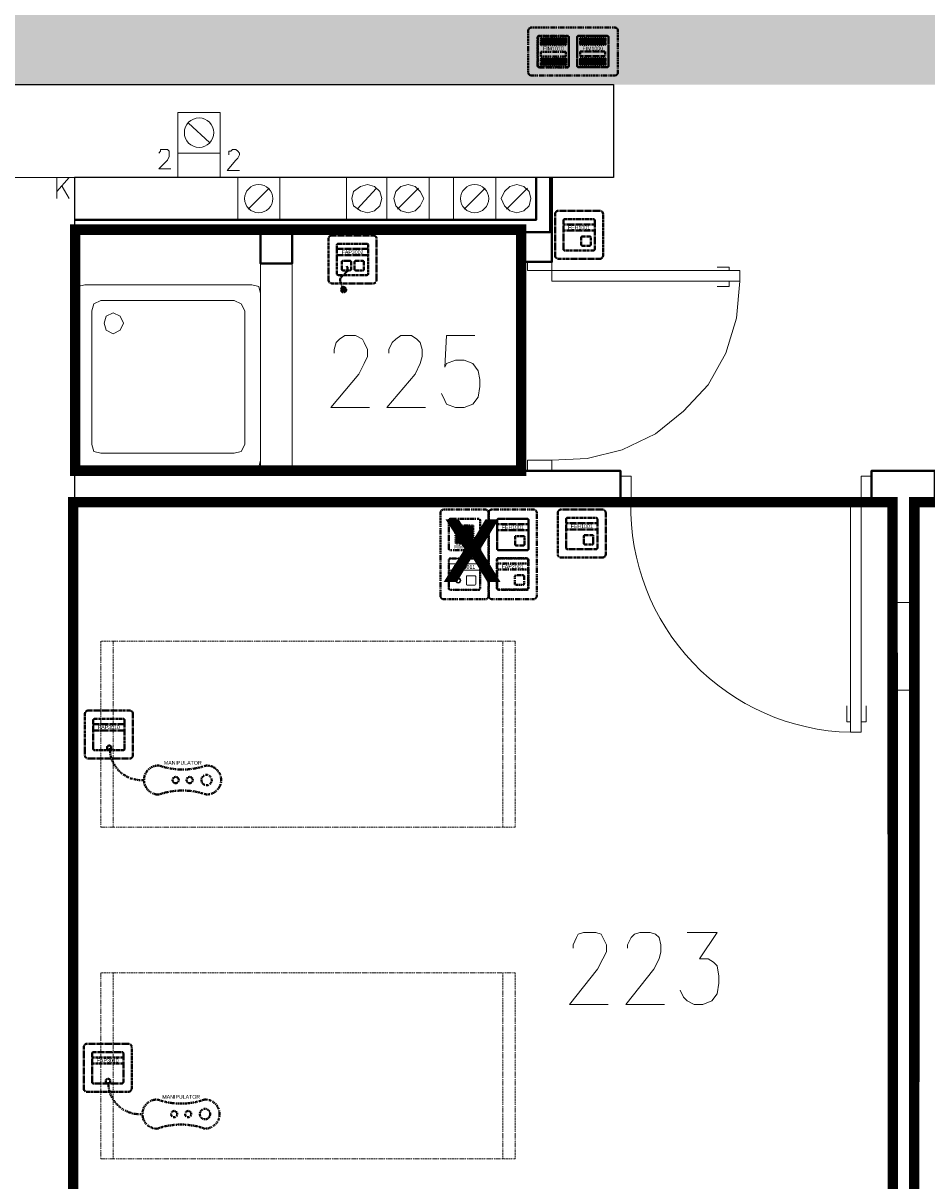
# Model space of a CAD drawing. Header units: millimetres. Extents: x 1 to 17496, y 1 to 30809.
# Tile 204 of 256: x 12065 to 12498, y 20926 to 21481. Entities that reach past the tile are written whole.
import ezdxf
from ezdxf.enums import TextEntityAlignment as Align

# ---------------------------------------------------------------- set-up
doc = ezdxf.new("R2010")
doc.units = ezdxf.units.MM
doc.linetypes.add('BORDER', pattern=[1.75, 0.5, -0.25, 0.5, -0.25, 0, -0.25])
doc.linetypes.add('CENTER', pattern=[2, 1.25, -0.25, 0.25, -0.25])
for name, color, linetype, lineweight in [('0_Przyz_do demontażu', 1, 'CENTER', 40), ('0_Przyz_FAP2001', 1, 'BORDER', 40), ('0_Przyz_FAP3002', 1, 'CENTER', 40), ('0_Przyz_FAP3010', 1, 'CENTER', 40), ('0_Przyz_FEH-1001', 1, 'CENTER', 40), ('0_Przyz_FIM1100', 1, 'BORDER', 40), ('0_Przyz_FIM1200', 1, 'CENTER', 40), ('0_Przyz_Manipulator', 1, 'BORDER', 40), ('0_Przyz_Ramka x4', 1, 'BORDER', 40), ('0_Przyz_Sala chorych', 5, 'BORDER', 40), ('0_Przyz_WC pacjenta', 30, 'CENTER', 40), ('0_Przyz_łóżko', 150, 'BORDER', 40), ('2DE_OBJ_ABB-SIGNAL', 7, 'Continuous', 18), ('N_SSP_ewakuacja', 4, 'CENTER', 40)]:
    doc.layers.add(name, color=color, linetype=linetype, lineweight=lineweight)
for name, color, linetype in [('2DE_TXTMARK', 41, 'Continuous'), ('2DE_TXTNUM', 11, 'Continuous'), ('PDF _Geometria', 7, 'Continuous')]:
    doc.layers.add(name, color=color, linetype=linetype)
doc.styles.add('arial', font='arialbd.ttf')
doc.styles.add('CP_ATTR', font='ARIAL.TTF')
doc.styles.add('CP_ELATT', font='ARIAL.TTF')

# ---------------------------------------------------------------- blocks, each defined once
blk = doc.blocks.new('2de_abb_sig_045_1psoxj')
blk.add_lwpolyline([(0, 20), (0, 0, 0.414214), (1.5, -1.5), (21.5, -1.5, 0.414214), (23, 0), (23, 20, 0.414214), (21.5, 21.5), (1.5, 21.5, 0.414214)], format="xyb", close=True)
at = {"flags": 128}
for points in [[(4, 3.1), (4, 16.9)], [(4.6, 17.5), (18.4, 17.5)], [(19, 16.9), (19, 3.1)], [(18.4, 2.5), (4.6, 2.5)]]:
    blk.add_lwpolyline(points, dxfattribs=at)
for centre, start, end in [((4.6, 16.9), 90, 180), ((18.4, 16.9), 0, 90), ((4.6, 3.1), 180, 270), ((18.4, 3.1), 270, 0)]:
    blk.add_arc(centre, 0.6, start, end)
at = {"linetype": 'Continuous', "style": 'CP_ATTR', "flags": 9}
for tag in ['NAME', 'ARTICLE', 'MARK2', 'OTHER1', 'PRODUCT-TYPE', 'ORDER-NO', 'PRODUCER', 'VOLTAGE', 'CURRENT', 'POWER', 'CHARACTER', 'IP', 'OTHER', 'LINK', 'WEIGHT', 'NUMBER', 'GROUP', 'FUNCTION', 'EL-STATUS']:
    blk.add_attdef(tag, text='', height=0.00005, dxfattribs=at).set_placement((0, 0), align=Align.MIDDLE_LEFT)
at = {"layer": '2DE_TXTMARK', "linetype": 'ByBlock', "style": 'CP_ATTR', "width": 0.8, "flags": 8}
blk.add_attdef('MARK1', text='', height=1.8, dxfattribs=at).set_placement((11.5, 27), align=Align.CENTER)
at = {"layer": '2DE_TXTNUM', "style": 'CP_ELATT', "width": 0.8}
blk.add_attdef('TAG', text='', height=2.5, dxfattribs=at).set_placement((11.5, 23), align=Align.CENTER)
blk = doc.blocks.new('2de_abb_sig_012_53oms7o')
at = {"layer": '0_Przyz_FAP3010', "color": 1}
for p, q in [((15, 5), (0, 5)), ((15, 2), (0, 2)), ((6.68, -7.5), (6.68, -5.79)), ((8.63, -7.5), (8.63, -5.79))]:
    blk.add_line(p, q, dxfattribs=at)
at = {"layer": '0_Przyz_FAP3010', "color": 1, "flags": 128}
for points in [[(0, -6.9), (0, 6.9)], [(0.6, 7.5), (14.4, 7.5)], [(15, 6.9), (15, -6.9)], [(14.4, -7.5), (0.6, -7.5)]]:
    blk.add_lwpolyline(points, dxfattribs=at)
at = {"layer": '0_Przyz_FAP3010', "color": 1}
for centre, radius, start, end in [((0.6, 6.9), 0.6, 90, 180), ((14.4, 6.9), 0.6, 0, 90), ((7.65, -6.54), 1.23, 37.6692, 142.3308), ((0.6, -6.9), 0.6, 180, 270), ((14.4, -6.9), 0.6, 270, 0)]:
    blk.add_arc(centre, radius, start, end, dxfattribs=at)
at = {"layer": '0_Przyz_FAP3010', "color": 1, "style": 'CP_ELATT', "width": 0.8}
blk.add_attdef('TAG', text='', height=2.5, dxfattribs=at).set_placement((7.5, 9), align=Align.CENTER)
at = {"layer": '0_Przyz_FAP3010', "color": 1, "linetype": 'ByBlock', "style": 'CP_ATTR', "width": 0.8, "flags": 8}
blk.add_attdef('MARK1', text='', height=1.8, dxfattribs=at).set_placement((7.5, 3.5), align=Align.MIDDLE_CENTER)
at = {"layer": '0_Przyz_FAP3010', "color": 1, "linetype": 'Continuous', "style": 'CP_ATTR', "flags": 9}
for tag in ['NAME', 'ARTICLE', 'MARK2', 'OTHER1', 'PRODUCT-TYPE', 'ORDER-NO', 'PRODUCER', 'VOLTAGE', 'CURRENT', 'POWER', 'CHARACTER', 'IP', 'OTHER', 'LINK', 'WEIGHT', 'NUMBER', 'GROUP', 'FUNCTION', 'EL-STATUS']:
    blk.add_attdef(tag, text='', height=0.00005, dxfattribs=at).set_placement((0, -6.9), align=Align.MIDDLE_LEFT)
blk = doc.blocks.new('2de_abb_sig_001_fzxmh7f')
for p, q in [((15, 5), (0, 5)), ((15, 2), (0, 2)), ((8.57, -1.2), (8.57, -4.8)), ((12.63, -0.75), (9.01, -0.75)), ((9.02, -5.25), (12.62, -5.25)), ((13.07, -4.8), (13.07, -1.2)), ((13.07, -4.35), (13.07, -4.35))]:
    blk.add_line(p, q)
at = {"flags": 128}
for points in [[(0, -6.9), (0, 6.9)], [(0.6, 7.5), (14.4, 7.5)], [(15, 6.9), (15, -6.9)], [(14.4, -7.5), (0.6, -7.5)]]:
    blk.add_lwpolyline(points, dxfattribs=at)
for centre, radius, start, end in [((0.6, 6.9), 0.6, 90, 180), ((14.4, 6.9), 0.6, 0, 90), ((9.02, -1.2), 0.45, 88.7598, 180), ((9.02, -4.8), 0.45, 180, 270), ((12.62, -1.2), 0.45, 0, 91.2402), ((12.62, -4.8), 0.45, 270, 0), ((0.6, -6.9), 0.6, 180, 270), ((14.4, -6.9), 0.6, 270, 0)]:
    blk.add_arc(centre, radius, start, end)
at = {"linetype": 'Continuous', "style": 'CP_ATTR', "flags": 9}
for tag in ['NAME', 'ARTICLE', 'MARK2', 'OTHER1', 'PRODUCT-TYPE', 'ORDER-NO', 'PRODUCER', 'VOLTAGE', 'CURRENT', 'POWER', 'CHARACTER', 'IP', 'OTHER', 'LINK', 'WEIGHT', 'NUMBER', 'GROUP', 'FUNCTION', 'EL-STATUS']:
    blk.add_attdef(tag, text='', height=0.00005, dxfattribs=at).set_placement((0, -6.9), align=Align.MIDDLE_LEFT)
at = {"layer": '2DE_TXTMARK', "linetype": 'ByBlock', "style": 'CP_ATTR', "width": 0.8, "flags": 8}
blk.add_attdef('MARK1', text='', height=1.8, dxfattribs=at).set_placement((7.5, 3.5), align=Align.MIDDLE_CENTER)
at = {"layer": '2DE_TXTNUM', "style": 'CP_ELATT', "width": 0.8}
blk.add_attdef('TAG', text='', height=2.5, dxfattribs=at).set_placement((7.5, 9), align=Align.CENTER)
blk = doc.blocks.new('2de_abb_sig_011_53jswgj')
blk.add_hatch(color=256).paths.add_polyline_path([(4.43, -14.56, 0.52796), (2.73, -13.39, 1.894083)])
for p, q in [((15, 5), (0, 5)), ((15, 2), (0, 2)), ((2.32, -1.2), (2.32, -4.8)), ((6.38, -0.75), (2.76, -0.75)), ((2.77, -5.25), (6.37, -5.25)), ((6.82, -4.8), (6.82, -1.2)), ((6.82, -4.35), (6.82, -4.35)), ((8.47, -1.2), (8.47, -4.8)), ((12.53, -0.75), (8.91, -0.75)), ((8.92, -5.25), (12.52, -5.25)), ((12.97, -4.8), (12.97, -1.2)), ((12.97, -4.35), (12.97, -4.35)), ((1.71, -10.8), (3.18, -14.56)), ((4.46, -6.18), (2.81, -7.85))]:
    blk.add_line(p, q)
at = {"flags": 128}
for points in [[(0, -6.9), (0, 6.9)], [(0.6, 7.5), (14.4, 7.5)], [(15, 6.9), (15, -6.9)], [(14.4, -7.5), (0.6, -7.5)]]:
    blk.add_lwpolyline(points, dxfattribs=at)
blk.add_circle((3.18, -14.56), 1.25)
for centre, radius, start, end in [((0.6, 6.9), 0.6, 90, 180), ((14.4, 6.9), 0.6, 0, 90), ((2.77, -1.2), 0.45, 88.7598, 180), ((2.77, -4.8), 0.45, 180, 270), ((2.77, -4.52), 2.36, 315.5514, 40.269), ((6.37, -1.2), 0.45, 0, 91.2402), ((6.37, -4.8), 0.45, 270, 0), ((8.92, -1.2), 0.45, 88.7598, 180), ((8.92, -4.8), 0.45, 180, 270), ((12.52, -1.2), 0.45, 0, 91.2402), ((12.52, -4.8), 0.45, 270, 0), ((0.6, -6.9), 0.6, 180, 270), ((3.91, -9.94), 2.36, 117.738, 201.3291), ((14.4, -6.9), 0.6, 270, 0)]:
    blk.add_arc(centre, radius, start, end)
at = {"linetype": 'Continuous', "style": 'CP_ATTR', "flags": 9}
for tag in ['NAME', 'ARTICLE', 'MARK2', 'OTHER1', 'PRODUCT-TYPE', 'ORDER-NO', 'PRODUCER', 'VOLTAGE', 'CURRENT', 'POWER', 'CHARACTER', 'IP', 'OTHER', 'LINK', 'WEIGHT', 'NUMBER', 'GROUP', 'FUNCTION', 'EL-STATUS']:
    blk.add_attdef(tag, text='', height=0.00005, dxfattribs=at).set_placement((0, -6.9), align=Align.MIDDLE_LEFT)
at = {"layer": '2DE_TXTMARK', "linetype": 'ByBlock', "style": 'CP_ATTR', "width": 0.8, "flags": 8}
blk.add_attdef('MARK1', text='', height=1.8, dxfattribs=at).set_placement((7.5, 3.5), align=Align.MIDDLE_CENTER)
at = {"layer": '2DE_TXTNUM', "style": 'CP_ELATT', "width": 0.8}
blk.add_attdef('TAG', text='', height=2.5, dxfattribs=at).set_placement((7.5, 9), align=Align.CENTER)
blk = doc.blocks.new('2de_abb_sig_046_18mvjo')
blk.add_lwpolyline([(0, 40), (0, 0, 0.414214), (1.5, -1.5), (21.5, -1.5, 0.414214), (23, 0), (23, 40, 0.414214), (21.5, 41.5), (1.5, 41.5, 0.414214)], format="xyb", close=True)
at = {"flags": 128}
for points in [[(4, 22.6), (4, 36.4)], [(4.6, 37), (18.4, 37)], [(19, 36.4), (19, 22.6)], [(4, 3.6), (4, 17.4)], [(18.4, 22), (4.6, 22)], [(4.6, 18), (18.4, 18)], [(19, 17.4), (19, 3.6)], [(18.4, 3), (4.6, 3)]]:
    blk.add_lwpolyline(points, dxfattribs=at)
for centre, start, end in [((4.6, 36.4), 90, 180), ((18.4, 36.4), 0, 90), ((4.6, 22.6), 180, 270), ((18.4, 22.6), 270, 0), ((4.6, 17.4), 90, 180), ((18.4, 17.4), 0, 90), ((4.6, 3.6), 180, 270), ((18.4, 3.6), 270, 0)]:
    blk.add_arc(centre, 0.6, start, end)
at = {"linetype": 'Continuous', "style": 'CP_ATTR', "flags": 9}
for tag in ['NAME', 'ARTICLE', 'MARK2', 'OTHER1', 'PRODUCT-TYPE', 'ORDER-NO', 'PRODUCER', 'VOLTAGE', 'CURRENT', 'POWER', 'CHARACTER', 'IP', 'OTHER', 'LINK', 'WEIGHT', 'NUMBER', 'GROUP', 'FUNCTION', 'EL-STATUS']:
    blk.add_attdef(tag, text='', height=0.00005, dxfattribs=at).set_placement((0, 0), align=Align.MIDDLE_LEFT)
at = {"layer": '2DE_TXTMARK', "linetype": 'ByBlock', "style": 'CP_ATTR', "width": 0.8, "flags": 8}
blk.add_attdef('MARK1', text='', height=1.8, dxfattribs=at).set_placement((11.5, 47), align=Align.CENTER)
at = {"layer": '2DE_TXTNUM', "style": 'CP_ELATT', "width": 0.8}
blk.add_attdef('TAG', text='', height=2.5, dxfattribs=at).set_placement((11.5, 43), align=Align.CENTER)
blk = doc.blocks.new('2de_abb_sig_007_fzx2ohn')
blk.add_hatch(color=10).paths.add_polyline_path([(1.5, -2.25), (13.5, -2.25), (13.5, 0), (1.5, 0)])
at = {"color": 10}
for p, q in [((1.5, 0), (13.5, 0)), ((1.5, 0), (1.5, -2.25)), ((13.5, 0), (13.5, -2.25)), ((1.5, -2.25), (13.5, -2.25))]:
    blk.add_line(p, q, dxfattribs=at)
at = {"flags": 128}
for points in [[(0, -6.9), (0, 6.9)], [(0.6, 7.5), (14.4, 7.5)], [(15, 6.9), (15, -6.9)], [(14.4, -7.5), (0.6, -7.5)]]:
    blk.add_lwpolyline(points, dxfattribs=at)
for points in [[(1.5, 3.38), (1.5, 6.38)], [(1.95, 6.38), (1.95, 3.38)], [(2.4, 3.38), (2.4, 6.38)], [(2.85, 6.38), (2.85, 3.38)], [(3.3, 3.38), (3.3, 6.38)], [(3.75, 6.38), (3.75, 3.38)], [(4.2, 3.38), (4.2, 6.38)], [(4.65, 6.38), (4.65, 3.38)], [(5.1, 3.38), (5.1, 6.38)], [(5.55, 6.38), (5.55, 3.38)], [(6, 3.38), (6, 6.38)], [(6.45, 6.38), (6.45, 3.38)], [(6.9, 3.38), (6.9, 6.38)], [(7.35, 6.38), (7.35, 3.38)], [(7.8, 3.38), (7.8, 6.38)], [(8.25, 6.38), (8.25, 3.38)], [(8.7, 3.38), (8.7, 6.38)], [(9.15, 6.38), (9.15, 3.38)], [(9.6, 3.38), (9.6, 6.38)], [(10.05, 6.38), (10.05, 3.38)], [(10.5, 3.38), (10.5, 6.38)], [(10.95, 6.38), (10.95, 3.38)], [(11.4, 3.38), (11.4, 6.38)], [(11.85, 6.38), (11.85, 3.38)], [(12.3, 3.38), (12.3, 6.38)], [(12.75, 6.38), (12.75, 3.38)], [(13.2, 3.38), (13.2, 6.38)], [(13.65, 6.38), (13.65, 3.38)], [(1.5, -6.38), (1.5, -3.38)], [(1.95, -3.38), (1.95, -6.38)], [(2.4, -6.38), (2.4, -3.38)], [(2.85, -3.38), (2.85, -6.38)], [(3.3, -6.38), (3.3, -3.38)], [(3.75, -3.38), (3.75, -6.38)], [(4.2, -6.38), (4.2, -3.38)], [(4.65, -3.38), (4.65, -6.38)], [(5.1, -6.38), (5.1, -3.38)], [(5.55, -3.38), (5.55, -6.38)], [(6, -6.38), (6, -3.38)], [(6.45, -3.38), (6.45, -6.38)], [(6.9, -6.38), (6.9, -3.38)], [(7.35, -3.38), (7.35, -6.38)], [(7.8, -6.38), (7.8, -3.38)], [(8.25, -3.38), (8.25, -6.38)], [(8.7, -6.38), (8.7, -3.38)], [(9.15, -3.38), (9.15, -6.38)], [(9.6, -6.38), (9.6, -3.38)], [(10.05, -3.38), (10.05, -6.38)], [(10.5, -6.38), (10.5, -3.38)], [(10.95, -3.38), (10.95, -6.38)], [(11.4, -6.38), (11.4, -3.38)], [(11.85, -3.38), (11.85, -6.38)], [(12.3, -6.38), (12.3, -3.38)], [(12.75, -3.38), (12.75, -6.38)], [(13.2, -6.38), (13.2, -3.38)], [(13.65, -3.38), (13.65, -6.38)]]:
    blk.add_lwpolyline(points)
for centre, radius, start, end in [((0.6, 6.9), 0.6, 90, 180), ((1.73, 6.38), 0.225, 0, 180), ((2.63, 6.38), 0.225, 0, 180), ((3.53, 6.38), 0.225, 0, 180), ((4.43, 6.38), 0.225, 0, 180), ((5.33, 6.38), 0.225, 0, 180), ((6.23, 6.38), 0.225, 0, 180), ((7.13, 6.38), 0.225, 0, 180), ((8.03, 6.38), 0.225, 0, 180), ((8.93, 6.38), 0.225, 0, 180), ((9.83, 6.38), 0.225, 0, 180), ((10.73, 6.38), 0.225, 0, 180), ((11.63, 6.38), 0.225, 0, 180), ((12.53, 6.38), 0.225, 0, 180), ((13.43, 6.38), 0.225, 0, 180), ((14.4, 6.9), 0.6, 0, 90), ((1.73, 3.38), 0.225, 180, 0), ((2.63, 3.38), 0.225, 180, 0), ((3.53, 3.38), 0.225, 180, 0), ((4.43, 3.38), 0.225, 180, 0), ((5.33, 3.38), 0.225, 180, 0), ((6.23, 3.38), 0.225, 180, 0), ((7.13, 3.38), 0.225, 180, 0), ((8.03, 3.38), 0.225, 180, 0), ((8.93, 3.38), 0.225, 180, 0), ((9.83, 3.38), 0.225, 180, 0), ((10.73, 3.38), 0.225, 180, 0), ((11.63, 3.38), 0.225, 180, 0), ((12.53, 3.38), 0.225, 180, 0), ((13.43, 3.38), 0.225, 180, 0), ((1.73, -3.38), 0.225, 0, 180), ((2.63, -3.38), 0.225, 0, 180), ((3.53, -3.38), 0.225, 0, 180), ((4.43, -3.38), 0.225, 0, 180), ((5.33, -3.38), 0.225, 0, 180), ((6.23, -3.38), 0.225, 0, 180), ((7.13, -3.38), 0.225, 0, 180), ((8.03, -3.38), 0.225, 0, 180), ((8.93, -3.38), 0.225, 0, 180), ((9.83, -3.38), 0.225, 0, 180), ((10.73, -3.38), 0.225, 0, 180), ((11.63, -3.38), 0.225, 0, 180), ((12.53, -3.38), 0.225, 0, 180), ((13.43, -3.38), 0.225, 0, 180), ((0.6, -6.9), 0.6, 180, 270), ((1.73, -6.38), 0.225, 180, 0), ((2.63, -6.38), 0.225, 180, 0), ((3.53, -6.38), 0.225, 180, 0), ((4.43, -6.38), 0.225, 180, 0), ((5.33, -6.38), 0.225, 180, 0), ((6.23, -6.38), 0.225, 180, 0), ((7.13, -6.38), 0.225, 180, 0), ((8.03, -6.38), 0.225, 180, 0), ((8.93, -6.38), 0.225, 180, 0), ((9.83, -6.38), 0.225, 180, 0), ((10.73, -6.38), 0.225, 180, 0), ((11.63, -6.38), 0.225, 180, 0), ((12.53, -6.38), 0.225, 180, 0), ((13.43, -6.38), 0.225, 180, 0), ((14.4, -6.9), 0.6, 270, 0)]:
    blk.add_arc(centre, radius, start, end)
at = {"linetype": 'Continuous', "style": 'CP_ATTR', "flags": 9}
for tag in ['EL-STATUS', 'FUNCTION', 'GROUP', 'NUMBER', 'WEIGHT', 'LINK', 'OTHER', 'IP', 'CHARACTER', 'POWER', 'CURRENT', 'VOLTAGE', 'PRODUCER', 'ORDER-NO', 'PRODUCT-TYPE', 'OTHER1', 'MARK2', 'ARTICLE', 'NAME']:
    blk.add_attdef(tag, text='', height=0.00005, dxfattribs=at).set_placement((0, -6.9), align=Align.MIDDLE_LEFT)
at = {"layer": '2DE_TXTMARK', "linetype": 'ByBlock', "style": 'CP_ATTR', "width": 0.8, "flags": 8}
blk.add_attdef('MARK1', text='', height=1.8, dxfattribs=at).set_placement((7.5, 1.5), align=Align.MIDDLE_CENTER)
at = {"layer": '2DE_TXTNUM', "style": 'CP_ELATT', "width": 0.8}
blk.add_attdef('TAG', text='', height=2.5, dxfattribs=at).set_placement((7.5, 9), align=Align.CENTER)
blk = doc.blocks.new('2de_abb_sig_n52_f0txfx9')
for centre, radius in [((-46.34, -15.39), 2.5), ((-38.25, -15.39), 1.5), ((-31.53, -15.39), 1.5)]:
    blk.add_circle(centre, radius)
for centre, radius, start, end in [((-15.05, -0.39), 15.06, 265.1118, 1.486), ((-46.34, -15.39), 7, 90, 270), ((-34.83, 24.3), 34.66, 250.6222, 289.3778), ((-23.33, -15.39), 7, 270, 90), ((-34.83, -55.09), 34.66, 70.6222, 109.3778)]:
    blk.add_arc(centre, radius, start, end)
at = {"linetype": 'Continuous', "style": 'CP_ATTR', "flags": 9}
for tag in ['ARTICLE', 'NAME', 'EL-STATUS', 'FUNCTION', 'GROUP', 'NUMBER', 'WEIGHT', 'LINK', 'OTHER', 'IP', 'CHARACTER', 'POWER', 'CURRENT', 'VOLTAGE', 'PRODUCER', 'ORDER-NO', 'PRODUCT-TYPE', 'OTHER1', 'MARK2']:
    blk.add_attdef(tag, text='', height=0.00005, dxfattribs=at).set_placement((-46.34, -22.39), align=Align.MIDDLE_LEFT)
at = {"layer": '2DE_TXTMARK', "linetype": 'ByBlock', "style": 'CP_ATTR', "width": 0.8, "flags": 8}
blk.add_attdef('MARK1', text='', height=1.8, dxfattribs=at).set_placement((-34.94, -7.09), align=Align.MIDDLE_CENTER)
at = {"layer": '2DE_TXTNUM', "style": 'CP_ELATT', "width": 0.8}
blk.add_attdef('TAG', text='', height=2.5, dxfattribs=at).set_placement((-34.94, -4.09), align=Align.CENTER)
blk = doc.blocks.new('2de_abb_sig_006_fzxhx6d')
at = {"flags": 128}
for points in [[(0, -6.9), (0, 6.9)], [(0.6, 7.5), (14.4, 7.5)], [(15, 6.9), (15, -6.9)], [(14.4, -7.5), (0.6, -7.5)]]:
    blk.add_lwpolyline(points, dxfattribs=at)
for points in [[(3.45, 4.27), (11.55, 4.27)], [(11.55, 3.82), (3.45, 3.82)], [(3.45, 3.37), (11.55, 3.37)], [(11.55, 2.92), (3.45, 2.92)], [(3.45, 2.47), (11.55, 2.47)], [(11.55, 2.02), (3.45, 2.02)], [(3.45, 1.57), (11.55, 1.57)], [(11.55, 1.12), (3.45, 1.12)], [(3.45, 0.67), (11.55, 0.67)], [(11.55, 0.22), (3.45, 0.22)], [(3.45, -0.22), (11.55, -0.22)], [(11.55, -0.67), (3.45, -0.67)], [(3.45, -1.12), (11.55, -1.12)], [(11.55, -1.57), (3.45, -1.57)], [(3.45, -2.02), (11.55, -2.02)], [(11.55, -2.47), (3.45, -2.47)], [(3.45, -2.92), (11.55, -2.92)], [(11.55, -3.37), (3.45, -3.37)], [(3.45, -3.82), (11.55, -3.82)], [(11.55, -4.27), (3.45, -4.27)]]:
    blk.add_lwpolyline(points)
for centre, radius, start, end in [((0.6, 6.9), 0.6, 90, 180), ((14.4, 6.9), 0.6, 0, 90), ((3.45, 4.05), 0.225, 90, 270), ((3.45, 3.15), 0.225, 90, 270), ((3.45, 2.25), 0.225, 90, 270), ((3.45, 1.35), 0.225, 90, 270), ((3.45, 0.45), 0.225, 90, 270), ((11.55, 4.05), 0.225, 270, 90), ((11.55, 3.15), 0.225, 270, 90), ((11.55, 2.25), 0.225, 270, 90), ((11.55, 1.35), 0.225, 270, 90), ((11.55, 0.45), 0.225, 270, 90), ((3.45, -0.45), 0.225, 90, 270), ((3.45, -1.35), 0.225, 90, 270), ((3.45, -2.25), 0.225, 90, 270), ((3.45, -3.15), 0.225, 90, 270), ((3.45, -4.05), 0.225, 90, 270), ((11.55, -0.45), 0.225, 270, 90), ((11.55, -1.35), 0.225, 270, 90), ((11.55, -2.25), 0.225, 270, 90), ((11.55, -3.15), 0.225, 270, 90), ((11.55, -4.05), 0.225, 270, 90), ((0.6, -6.9), 0.6, 180, 270), ((14.4, -6.9), 0.6, 270, 0)]:
    blk.add_arc(centre, radius, start, end)
at = {"linetype": 'Continuous', "style": 'CP_ATTR', "flags": 9}
for tag in ['NAME', 'ARTICLE', 'MARK2', 'OTHER1', 'PRODUCT-TYPE', 'ORDER-NO', 'PRODUCER', 'VOLTAGE', 'CURRENT', 'POWER', 'CHARACTER', 'IP', 'OTHER', 'LINK', 'WEIGHT', 'NUMBER', 'GROUP', 'FUNCTION', 'EL-STATUS']:
    blk.add_attdef(tag, text='', height=0.00005, dxfattribs=at).set_placement((0, -6.9), align=Align.MIDDLE_LEFT)
at = {"layer": '2DE_TXTMARK', "linetype": 'ByBlock', "style": 'CP_ATTR', "width": 0.8, "flags": 8}
blk.add_attdef('MARK1', text='', height=1.8, dxfattribs=at).set_placement((7.5, -5.89), align=Align.MIDDLE_CENTER)
at = {"layer": '2DE_TXTNUM', "style": 'CP_ELATT', "width": 0.8}
blk.add_attdef('TAG', text='', height=2.5, dxfattribs=at).set_placement((7.5, 9), align=Align.CENTER)
blk = doc.blocks.new('2de_abb_sig_013_53790e7')
for p, q in [((15, 5), (0, 5)), ((15, 2), (0, 2)), ((8.47, -1.2), (8.47, -4.8)), ((12.53, -0.75), (8.91, -0.75)), ((8.92, -5.25), (12.52, -5.25)), ((12.97, -4.8), (12.97, -1.2)), ((12.97, -4.35), (12.97, -4.35))]:
    blk.add_line(p, q)
at = {"flags": 128}
for points in [[(0, -6.9), (0, 6.9)], [(0.6, 7.5), (14.4, 7.5)], [(15, 6.9), (15, -6.9)], [(14.4, -7.5), (0.6, -7.5)]]:
    blk.add_lwpolyline(points, dxfattribs=at)
at = {"ltscale": 0.2}
for centre, radius in [((4.57, -2.98), 1.25), ((4.57, -3), 0.95)]:
    blk.add_circle(centre, radius, dxfattribs=at)
for centre, radius, start, end in [((0.6, 6.9), 0.6, 90, 180), ((14.4, 6.9), 0.6, 0, 90), ((8.92, -1.2), 0.45, 88.7598, 180), ((8.92, -4.8), 0.45, 180, 270), ((12.52, -1.2), 0.45, 0, 91.2402), ((12.52, -4.8), 0.45, 270, 0), ((0.6, -6.9), 0.6, 180, 270), ((14.4, -6.9), 0.6, 270, 0)]:
    blk.add_arc(centre, radius, start, end)
at = {"linetype": 'Continuous', "style": 'CP_ATTR', "flags": 9}
for tag in ['NAME', 'ARTICLE', 'MARK2', 'OTHER1', 'PRODUCT-TYPE', 'ORDER-NO', 'PRODUCER', 'VOLTAGE', 'CURRENT', 'POWER', 'CHARACTER', 'IP', 'OTHER', 'LINK', 'WEIGHT', 'NUMBER', 'GROUP', 'FUNCTION', 'EL-STATUS']:
    blk.add_attdef(tag, text='', height=0.00005, dxfattribs=at).set_placement((0, -6.9), align=Align.MIDDLE_LEFT)
at = {"layer": '2DE_TXTMARK', "linetype": 'ByBlock', "style": 'CP_ATTR', "width": 0.8, "flags": 8}
blk.add_attdef('MARK1', text='', height=1.8, dxfattribs=at).set_placement((7.5, 3.5), align=Align.MIDDLE_CENTER)
at = {"layer": '2DE_TXTNUM', "style": 'CP_ELATT', "width": 0.8}
blk.add_attdef('TAG', text='', height=2.5, dxfattribs=at).set_placement((7.5, 9), align=Align.CENTER)
blk = doc.blocks.new('2de_abb_sig_010_fzx1zps')
for p, q in [((15, 5), (0, 5)), ((15, 2), (0, 2)), ((8.57, -1.2), (8.57, -4.8)), ((12.63, -0.75), (9.01, -0.75)), ((9.02, -5.25), (12.62, -5.25)), ((13.07, -4.8), (13.07, -1.2)), ((13.07, -4.35), (13.07, -4.35))]:
    blk.add_line(p, q)
at = {"flags": 128}
for points in [[(0, -6.9), (0, 6.9)], [(0.6, 7.5), (14.4, 7.5)], [(15, 6.9), (15, -6.9)], [(14.4, -7.5), (0.6, -7.5)]]:
    blk.add_lwpolyline(points, dxfattribs=at)
for centre, radius, start, end in [((0.6, 6.9), 0.6, 90, 180), ((14.4, 6.9), 0.6, 0, 90), ((9.02, -1.2), 0.45, 88.7598, 180), ((9.02, -4.8), 0.45, 180, 270), ((12.62, -1.2), 0.45, 0, 91.2402), ((12.62, -4.8), 0.45, 270, 0), ((0.6, -6.9), 0.6, 180, 270), ((14.4, -6.9), 0.6, 270, 0)]:
    blk.add_arc(centre, radius, start, end)
at = {"linetype": 'Continuous', "style": 'CP_ATTR', "flags": 9}
for tag in ['NAME', 'ARTICLE', 'MARK2', 'OTHER1', 'PRODUCT-TYPE', 'ORDER-NO', 'PRODUCER', 'VOLTAGE', 'CURRENT', 'POWER', 'CHARACTER', 'IP', 'OTHER', 'LINK', 'WEIGHT', 'NUMBER', 'GROUP', 'FUNCTION', 'EL-STATUS']:
    blk.add_attdef(tag, text='', height=0.00005, dxfattribs=at).set_placement((0, -6.9), align=Align.MIDDLE_LEFT)
at = {"layer": '2DE_TXTMARK', "linetype": 'ByBlock', "style": 'CP_ATTR', "width": 0.8, "flags": 8}
blk.add_attdef('MARK1', text='', height=1.8, dxfattribs=at).set_placement((7.5, 3.5), align=Align.MIDDLE_CENTER)
at = {"layer": '2DE_TXTNUM', "style": 'CP_ELATT', "width": 0.8}
blk.add_attdef('TAG', text='', height=2.5, dxfattribs=at).set_placement((7.5, 9), align=Align.CENTER)
blk = doc.blocks.new('2de_abb_sig_005_fzxsvu1')
blk.add_hatch(color=50).paths.add_polyline_path([(1.5, -2.25), (13.5, -2.25), (13.5, 0), (1.5, 0)])
at = {"color": 50}
for p, q in [((1.5, 0), (13.5, 0)), ((1.5, 0), (1.5, -2.25)), ((13.5, 0), (13.5, -2.25)), ((1.5, -2.25), (13.5, -2.25))]:
    blk.add_line(p, q, dxfattribs=at)
at = {"flags": 128}
for points in [[(0, -6.9), (0, 6.9)], [(0.6, 7.5), (14.4, 7.5)], [(15, 6.9), (15, -6.9)], [(14.4, -7.5), (0.6, -7.5)]]:
    blk.add_lwpolyline(points, dxfattribs=at)
for points in [[(1.5, 3.38), (1.5, 6.38)], [(1.95, 6.38), (1.95, 3.38)], [(2.4, 3.38), (2.4, 6.38)], [(2.85, 6.38), (2.85, 3.38)], [(3.3, 3.38), (3.3, 6.38)], [(3.75, 6.38), (3.75, 3.38)], [(4.2, 3.38), (4.2, 6.38)], [(4.65, 6.38), (4.65, 3.38)], [(5.1, 3.38), (5.1, 6.38)], [(5.55, 6.38), (5.55, 3.38)], [(6, 3.38), (6, 6.38)], [(6.45, 6.38), (6.45, 3.38)], [(6.9, 3.38), (6.9, 6.38)], [(7.35, 6.38), (7.35, 3.38)], [(7.8, 3.38), (7.8, 6.38)], [(8.25, 6.38), (8.25, 3.38)], [(8.7, 3.38), (8.7, 6.38)], [(9.15, 6.38), (9.15, 3.38)], [(9.6, 3.38), (9.6, 6.38)], [(10.05, 6.38), (10.05, 3.38)], [(10.5, 3.38), (10.5, 6.38)], [(10.95, 6.38), (10.95, 3.38)], [(11.4, 3.38), (11.4, 6.38)], [(11.85, 6.38), (11.85, 3.38)], [(12.3, 3.38), (12.3, 6.38)], [(12.75, 6.38), (12.75, 3.38)], [(13.2, 3.38), (13.2, 6.38)], [(13.65, 6.38), (13.65, 3.38)], [(1.5, -6.38), (1.5, -3.38)], [(1.95, -3.38), (1.95, -6.38)], [(2.4, -6.38), (2.4, -3.38)], [(2.85, -3.38), (2.85, -6.38)], [(3.3, -6.38), (3.3, -3.38)], [(3.75, -3.38), (3.75, -6.38)], [(4.2, -6.38), (4.2, -3.38)], [(4.65, -3.38), (4.65, -6.38)], [(5.1, -6.38), (5.1, -3.38)], [(5.55, -3.38), (5.55, -6.38)], [(6, -6.38), (6, -3.38)], [(6.45, -3.38), (6.45, -6.38)], [(6.9, -6.38), (6.9, -3.38)], [(7.35, -3.38), (7.35, -6.38)], [(7.8, -6.38), (7.8, -3.38)], [(8.25, -3.38), (8.25, -6.38)], [(8.7, -6.38), (8.7, -3.38)], [(9.15, -3.38), (9.15, -6.38)], [(9.6, -6.38), (9.6, -3.38)], [(10.05, -3.38), (10.05, -6.38)], [(10.5, -6.38), (10.5, -3.38)], [(10.95, -3.38), (10.95, -6.38)], [(11.4, -6.38), (11.4, -3.38)], [(11.85, -3.38), (11.85, -6.38)], [(12.3, -6.38), (12.3, -3.38)], [(12.75, -3.38), (12.75, -6.38)], [(13.2, -6.38), (13.2, -3.38)], [(13.65, -3.38), (13.65, -6.38)]]:
    blk.add_lwpolyline(points)
for centre, radius, start, end in [((0.6, 6.9), 0.6, 90, 180), ((1.73, 6.38), 0.225, 0, 180), ((2.63, 6.38), 0.225, 0, 180), ((3.53, 6.38), 0.225, 0, 180), ((4.43, 6.38), 0.225, 0, 180), ((5.33, 6.38), 0.225, 0, 180), ((6.23, 6.38), 0.225, 0, 180), ((7.13, 6.38), 0.225, 0, 180), ((8.03, 6.38), 0.225, 0, 180), ((8.93, 6.38), 0.225, 0, 180), ((9.83, 6.38), 0.225, 0, 180), ((10.73, 6.38), 0.225, 0, 180), ((11.63, 6.38), 0.225, 0, 180), ((12.53, 6.38), 0.225, 0, 180), ((13.43, 6.38), 0.225, 0, 180), ((14.4, 6.9), 0.6, 0, 90), ((1.73, 3.38), 0.225, 180, 0), ((2.63, 3.38), 0.225, 180, 0), ((3.53, 3.38), 0.225, 180, 0), ((4.43, 3.38), 0.225, 180, 0), ((5.33, 3.38), 0.225, 180, 0), ((6.23, 3.38), 0.225, 180, 0), ((7.13, 3.38), 0.225, 180, 0), ((8.03, 3.38), 0.225, 180, 0), ((8.93, 3.38), 0.225, 180, 0), ((9.83, 3.38), 0.225, 180, 0), ((10.73, 3.38), 0.225, 180, 0), ((11.63, 3.38), 0.225, 180, 0), ((12.53, 3.38), 0.225, 180, 0), ((13.43, 3.38), 0.225, 180, 0), ((1.73, -3.38), 0.225, 0, 180), ((2.63, -3.38), 0.225, 0, 180), ((3.53, -3.38), 0.225, 0, 180), ((4.43, -3.38), 0.225, 0, 180), ((5.33, -3.38), 0.225, 0, 180), ((6.23, -3.38), 0.225, 0, 180), ((7.13, -3.38), 0.225, 0, 180), ((8.03, -3.38), 0.225, 0, 180), ((8.93, -3.38), 0.225, 0, 180), ((9.83, -3.38), 0.225, 0, 180), ((10.73, -3.38), 0.225, 0, 180), ((11.63, -3.38), 0.225, 0, 180), ((12.53, -3.38), 0.225, 0, 180), ((13.43, -3.38), 0.225, 0, 180), ((0.6, -6.9), 0.6, 180, 270), ((1.73, -6.38), 0.225, 180, 0), ((2.63, -6.38), 0.225, 180, 0), ((3.53, -6.38), 0.225, 180, 0), ((4.43, -6.38), 0.225, 180, 0), ((5.33, -6.38), 0.225, 180, 0), ((6.23, -6.38), 0.225, 180, 0), ((7.13, -6.38), 0.225, 180, 0), ((8.03, -6.38), 0.225, 180, 0), ((8.93, -6.38), 0.225, 180, 0), ((9.83, -6.38), 0.225, 180, 0), ((10.73, -6.38), 0.225, 180, 0), ((11.63, -6.38), 0.225, 180, 0), ((12.53, -6.38), 0.225, 180, 0), ((13.43, -6.38), 0.225, 180, 0), ((14.4, -6.9), 0.6, 270, 0)]:
    blk.add_arc(centre, radius, start, end)
at = {"linetype": 'Continuous', "style": 'CP_ATTR', "flags": 9}
for tag in ['EL-STATUS', 'FUNCTION', 'GROUP', 'NUMBER', 'WEIGHT', 'LINK', 'OTHER', 'IP', 'CHARACTER', 'POWER', 'CURRENT', 'VOLTAGE', 'PRODUCER', 'ORDER-NO', 'PRODUCT-TYPE', 'OTHER1', 'MARK2', 'ARTICLE', 'NAME']:
    blk.add_attdef(tag, text='', height=0.00005, dxfattribs=at).set_placement((0, -6.9), align=Align.MIDDLE_LEFT)
at = {"layer": '2DE_TXTMARK', "linetype": 'ByBlock', "style": 'CP_ATTR', "width": 0.8, "flags": 8}
blk.add_attdef('MARK1', text='', height=1.8, dxfattribs=at).set_placement((7.5, 1.5), align=Align.MIDDLE_CENTER)
at = {"layer": '2DE_TXTNUM', "style": 'CP_ELATT', "width": 0.8}
blk.add_attdef('TAG', text='', height=2.5, dxfattribs=at).set_placement((7.5, 9), align=Align.CENTER)

msp = doc.modelspace()

# ---------------------------------------------------------------- hatches: boundary and pattern name
at = {"layer": 'N_SSP_ewakuacja', "lineweight": 60, "transparency": 33554457}
h = msp.add_hatch(color=51, dxfattribs=at)
h.dxf.hatch_style = 1
h.paths.add_polyline_path([(5438.97, 22700.75), (5436.7, 22686.69), (5436.7, 21954.96), (5458.04, 21954.96), (5458.04, 21107.81), (5178.5, 21107.81), (5178.5, 20881.62), (5426.03, 20881.62), (5426.03, 20657.57), (5735.44, 20657.57), (5735.44, 21323.34), (6228.37, 21323.34), (6228.37, 21457.77), (9119.77, 21457.77), (9119.77, 20742.92), (9173.12, 20742.92), (9173.12, 20424.97), (9597.76, 20424.97), (9597.76, 20717.32), (9405.71, 20717.32), (9405.71, 21451.78), (13300.03, 21451.78), (13300.03, 21329.74), (13530.49, 21329.74), (13530.49, 21677.56), (13135.73, 21677.56), (13135.73, 21743.71), (12587.32, 21743.71), (12587.32, 21925.09), (12316.32, 21925.09), (12316.32, 21740.51), (8046.3, 21740.51), (8046.3, 22023.25), (7896.92, 22023.25), (7896.92, 21745.84), (7484.82, 21745.84), (7484.82, 22444.69), (7327.45, 22444.69), (7327.45, 21736.51), (7290.1, 21736.51), (7290.1, 21663.16), (6951.35, 21663.16), (6951.35, 21743.18), (6305.85, 21743.18), (6305.85, 21596.47), (5719.04, 21596.47), (5719.04, 22051.25), (5700.37, 22051.25), (5700.37, 22700.75)])

# ---------------------------------------------------------------- linework, layer by layer
at = {"layer": '0_Przyz_Sala chorych', "ltscale": 500, "const_width": 5}
for points in [[(12088.88, 21251.42), (12218.88, 21251.42), (12218.88, 21251.45), (12481.89, 21251.45), (12481.98, 21070.03), (12481.98, 20743.08), (12088.86, 20743.08)], [(12492.33, 21251.42), (12622.33, 21251.42), (12622.33, 21251.45), (12876.14, 21251.45), (12876.08, 21070.03), (12876.08, 20743.08), (12492.31, 20743.08)]]:
    msp.add_lwpolyline(points, close=True, dxfattribs=at)
at = {"layer": '0_Przyz_WC pacjenta', "ltscale": 500, "const_width": 5}
msp.add_lwpolyline([(12089.79, 21382.18), (12303.71, 21382.18), (12303.71, 21266.53), (12089.84, 21266.53)], close=True, dxfattribs=at)
at = {"layer": '0_Przyz_łóżko', "lineweight": 18}
for points in [[(12300.84, 21095.52), (12300.84, 21184.8), (12102.07, 21184.8), (12102.07, 21095.52)], [(12300.84, 20936.34), (12300.84, 21025.62), (12102.07, 21025.62), (12102.07, 20936.34)]]:
    msp.add_lwpolyline(points, close=True, dxfattribs=at)
for points in [[(12107.97, 21095.52), (12107.97, 21184.8)], [(12294.94, 21095.52), (12294.94, 21184.8)], [(12107.97, 20936.34), (12107.97, 21025.62)], [(12294.94, 20936.34), (12294.94, 21025.62)]]:
    msp.add_lwpolyline(points, dxfattribs=at)
at = {"layer": 'PDF _Geometria', "lineweight": 25}
for points in [[(11936.16, 21451.78), (12348, 21451.78), (12348, 21407.14), (12089.44, 21407.14), (12089.44, 20737.58), (12096.18, 20737.58)], [(12440.65, 20737.58), (12481.92, 20737.58), (12481.92, 21203.33)], [(12494.55, 20737.58), (12492.02, 20737.58), (12492.02, 21203.33)]]:
    msp.add_lwpolyline(points, dxfattribs=at)
at = {"layer": 'PDF _Geometria', "lineweight": 18}
for points in [[(12267.15, 21451.78), (12285.68, 21451.78)], [(12154.29, 21423.99), (12144.18, 21433.25)], [(12129.87, 21418.94), (12130.71, 21419.78), (12130.71, 21420.62), (12134.08, 21420.62), (12134.92, 21419.78), (12134.92, 21417.25), (12134.08, 21415.57), (12129.87, 21411.36), (12135.76, 21411.36)], [(12163.56, 21418.09), (12163.56, 21419.78), (12164.4, 21419.78), (12165.24, 21420.62), (12166.92, 21420.62), (12167.77, 21419.78), (12168.61, 21418.94), (12168.61, 21418.09), (12167.77, 21416.41), (12166.92, 21415.57), (12162.71, 21410.51), (12168.61, 21410.51)], [(12159.34, 21418.94), (12159.34, 21407.14), (12139.13, 21407.14), (12139.13, 21418.94)], [(12045.64, 21407.14), (12089.44, 21407.14)], [(12081.02, 21407.14), (12081.02, 21397.04)], [(12086.91, 21407.14), (12081.02, 21400.41)], [(12083.54, 21402.93), (12086.91, 21397.04)], [(12172.82, 21391.98), (12182.93, 21402.09)], [(12225.04, 21391.98), (12234.3, 21402.09)], [(12244.41, 21391.98), (12254.52, 21402.09)], [(12276.41, 21391.98), (12286.52, 21402.09)], [(12296.63, 21391.98), (12306.73, 21402.09)], [(12178.72, 21365.88), (12178.72, 21266.49)], [(12193.88, 21365.88), (12193.88, 21266.49)], [(12403.59, 21362.51), (12403.59, 21364.19), (12397.69, 21364.19)], [(12318.53, 21271.55), (12335.37, 21272.39), (12352.21, 21276.6), (12368.22, 21284.18), (12381.69, 21295.13), (12393.48, 21307.76), (12401.91, 21322.92), (12406.96, 21339.77), (12408.64, 21357.45)], [(12403.59, 21357.45), (12403.59, 21354.93), (12397.69, 21354.93)], [(12214.09, 21322.92), (12214.09, 21324.61), (12214.93, 21327.98), (12216.62, 21329.66), (12219.14, 21331.34), (12224.2, 21331.34), (12227.57, 21329.66), (12228.41, 21327.98), (12230.09, 21324.61), (12230.09, 21321.24), (12228.41, 21317.87), (12225.88, 21312.82), (12212.4, 21296.81), (12230.93, 21296.81)], [(12240.2, 21322.92), (12240.2, 21324.61), (12241.88, 21327.98), (12243.57, 21329.66), (12246.09, 21331.34), (12251.15, 21331.34), (12253.67, 21329.66), (12255.36, 21327.98), (12256.2, 21324.61), (12256.2, 21321.24), (12255.36, 21317.87), (12252.83, 21312.82), (12239.36, 21296.81), (12257.89, 21296.81)], [(12281.47, 21331.34), (12267.99, 21331.34), (12267.15, 21316.18), (12267.99, 21317.87), (12272.2, 21319.55), (12276.41, 21319.55), (12280.63, 21317.87), (12283.15, 21314.5), (12283.99, 21310.29), (12283.99, 21306.92), (12283.15, 21301.87), (12280.63, 21298.5), (12276.41, 21296.81), (12272.2, 21296.81), (12267.99, 21298.5), (12267.15, 21300.18), (12265.47, 21303.55)], [(12481.92, 21203.33), (12492.02, 21203.33)], [(12492.02, 21161.22), (12481.92, 21161.22), (12492.02, 21161.22)], [(12461.7, 21146.06), (12460.02, 21146.06), (12460.02, 21153.64)], [(12466.76, 21146.06), (12469.28, 21146.06), (12469.28, 21153.64)], [(12328.63, 21037.41), (12328.63, 21039.09), (12330.32, 21042.46), (12331.16, 21044.15), (12333.69, 21044.99), (12339.58, 21044.99), (12342.11, 21044.15), (12342.95, 21042.46), (12344.63, 21039.09), (12344.63, 21035.72), (12342.95, 21032.35), (12340.42, 21027.3), (12326.95, 21010.46), (12345.48, 21010.46)], [(12354.74, 21037.41), (12354.74, 21039.09), (12356.43, 21042.46), (12358.11, 21044.15), (12360.64, 21044.99), (12365.69, 21044.99), (12368.22, 21044.15), (12369.9, 21042.46), (12370.74, 21039.09), (12370.74, 21035.72), (12369.9, 21032.35), (12367.37, 21027.3), (12353.9, 21010.46), (12372.43, 21010.46)], [(12383.38, 21044.99), (12397.69, 21044.99), (12389.27, 21032.35), (12393.48, 21032.35), (12396.01, 21030.67), (12397.69, 21028.99), (12398.54, 21023.93), (12398.54, 21020.56), (12397.69, 21015.51), (12395.17, 21012.14), (12390.96, 21010.46), (12386.75, 21010.46), (12383.38, 21012.14), (12381.69, 21013.83), (12380.01, 21017.19)]]:
    msp.add_lwpolyline(points, dxfattribs=at)
for points in [[(12159.34, 21418.94), (12159.34, 21438.31), (12139.13, 21438.31), (12139.13, 21418.94)], [(12187.98, 21386.93), (12187.98, 21407.14), (12167.77, 21407.14), (12167.77, 21386.93)], [(12239.36, 21386.93), (12239.36, 21407.14), (12219.99, 21407.14), (12219.99, 21386.93)], [(12236.83, 21397.04), (12235.99, 21400.41), (12233.46, 21402.93), (12230.09, 21403.78), (12226.72, 21402.93), (12223.35, 21400.41), (12222.51, 21397.04), (12223.35, 21393.67), (12226.72, 21391.14), (12230.09, 21390.3), (12233.46, 21391.14), (12235.99, 21393.67)], [(12259.57, 21386.93), (12259.57, 21407.14), (12239.36, 21407.14), (12239.36, 21386.93)], [(12257.04, 21397.04), (12255.36, 21400.41), (12252.83, 21402.93), (12249.46, 21403.78), (12246.09, 21402.93), (12243.57, 21400.41), (12242.73, 21397.04), (12243.57, 21393.67), (12246.09, 21391.14), (12249.46, 21390.3), (12252.83, 21391.14), (12255.36, 21393.67)], [(12291.57, 21386.93), (12291.57, 21407.14), (12271.36, 21407.14), (12271.36, 21386.93)], [(12310.95, 21386.93), (12310.95, 21407.14), (12291.57, 21407.14), (12291.57, 21386.93)], [(12308.42, 21397.04), (12307.58, 21400.41), (12305.05, 21402.93), (12301.68, 21403.78), (12298.31, 21402.93), (12295.79, 21400.41), (12294.1, 21397.04), (12295.79, 21393.67), (12298.31, 21391.14), (12301.68, 21390.3), (12305.05, 21391.14), (12307.58, 21393.67)], [(12408.64, 21357.45), (12318.53, 21357.45), (12318.53, 21366.72), (12306.73, 21366.72), (12306.73, 21362.51), (12408.64, 21362.51)], [(12174.5, 21355.77), (12094.49, 21355.77), (12091.12, 21354.93), (12089.44, 21351.56), (12089.44, 21271.55), (12091.12, 21268.18), (12094.49, 21266.49), (12174.5, 21266.49), (12177.87, 21268.18), (12178.72, 21271.55), (12178.72, 21351.56), (12177.87, 21354.93)], [(12166.08, 21348.19), (12102.07, 21348.19), (12098.7, 21346.5), (12097.86, 21343.14), (12097.86, 21279.13), (12098.7, 21275.76), (12102.07, 21274.92), (12166.08, 21274.92), (12169.45, 21275.76), (12171.14, 21279.13), (12171.14, 21343.14), (12169.45, 21346.5)], [(12107.97, 21332.19), (12111.34, 21333.87), (12113.02, 21337.24), (12111.34, 21340.61), (12107.97, 21342.29), (12104.6, 21340.61), (12103.76, 21337.24), (12104.6, 21333.87)], [(12318.53, 21266.49), (12318.53, 21271.55), (12306.73, 21271.55), (12306.73, 21266.49)], [(12356.43, 21251.33), (12356.43, 21263.97), (12351.37, 21263.97), (12351.37, 21251.33)], [(12461.7, 21141), (12461.7, 21251.33), (12471.81, 21251.33), (12471.81, 21263.97), (12466.76, 21263.97), (12466.76, 21141)], [(12481.92, 21151.95), (12481.92, 21169.64)], [(12492.02, 21151.95), (12492.02, 21169.64)], [(12089.44, 21135.95), (12089.44, 21118.26)], [(12481.92, 21135.95), (12481.92, 21118.26)], [(12492.02, 21118.26), (12492.02, 21135.95)]]:
    msp.add_lwpolyline(points, close=True, dxfattribs=at)
at = {"layer": 'PDF _Geometria', "lineweight": 40}
for points in [[(12310.95, 21407.14), (12310.95, 21386.93), (12089.44, 21386.93)], [(12317.68, 21407.14), (12317.68, 21381.04), (12089.44, 21381.04)], [(12318.53, 21407.14), (12318.53, 21366.72), (12303.37, 21366.72), (12303.37, 21381.04)], [(12193.88, 21381.04), (12193.88, 21365.88), (12178.72, 21365.88), (12178.72, 21381.04)], [(12089.44, 21266.49), (12351.37, 21266.49), (12351.37, 21251.33), (12089.44, 21251.33)], [(12481.92, 21203.33), (12481.92, 21251.33), (12471.81, 21251.33), (12471.81, 21266.49), (12502.13, 21266.49), (12502.13, 21251.33), (12492.02, 21251.33), (12492.02, 21203.33)]]:
    msp.add_lwpolyline(points, dxfattribs=at)
at = {"layer": 'PDF _Geometria', "lineweight": 18}
for centre, radius in [((12149.24, 21428.72), 7.06), ((12177.84, 21397.04), 6.77), ((12281.43, 21397.04), 6.77)]:
    msp.add_circle(centre, radius, dxfattribs=at)
msp.add_arc((12464.17, 21248.75), 107.78, 178.6275, 268.6873, dxfattribs=at)

# ---------------------------------------------------------------- block references
at = {"layer": '0_Przyz_FAP2001', "lineweight": -3}
msp.add_blockref('2de_abb_sig_010_fzx1zps', (12292.1, 21217.06), dxfattribs=at).add_auto_attribs({'MARK1': 'FAP2001'})
at = {"layer": '0_Przyz_FAP3002', "lineweight": -3}
msp.add_blockref('2de_abb_sig_045_1psoxj', (12211.37, 21357.9), dxfattribs=at)
msp.add_blockref('2de_abb_sig_011_53jswgj', (12215.37, 21367.9), dxfattribs=at).add_auto_attribs({'MARK1': 'FAP3002'})
at = {"layer": '0_Przyz_FAP3010', "lineweight": -3}
for p in [(12094.5, 21129.91), (12093.91, 20970.02)]:
    msp.add_blockref('2de_abb_sig_045_1psoxj', p, dxfattribs=at)
ref = msp.add_blockref('2de_abb_sig_012_53oms7o', (12098.5, 21139.92), dxfattribs=at)
ref.add_attrib('MARK1', 'FAP3010', dxfattribs={"layer": '2DE_TXTMARK', "linetype": 'ByBlock', "height": 1.8, "style": 'CP_ATTR', "width": 0.8, "flags": 8}).set_placement((12106, 21143.42), align=Align.MIDDLE_CENTER)
ref = msp.add_blockref('2de_abb_sig_012_53oms7o', (12097.91, 20980.02), dxfattribs=at)
ref.add_attrib('MARK1', 'FAP3010', dxfattribs={"layer": '2DE_TXTMARK', "linetype": 'ByBlock', "height": 1.8, "style": 'CP_ATTR', "width": 0.8, "flags": 8}).set_placement((12105.41, 20983.52), align=Align.MIDDLE_CENTER)
at = {"layer": '0_Przyz_FEH-1001', "lineweight": -3}
for p in [(12320.02, 21369.7), (12321.29, 21226.36)]:
    msp.add_blockref('2de_abb_sig_045_1psoxj', p, dxfattribs=at)
for p in [(12324.02, 21379.71), (12292.23, 21235.92), (12325.29, 21236.37)]:
    msp.add_blockref('2de_abb_sig_001_fzxmh7f', p, dxfattribs=at).add_auto_attribs({'MARK1': 'FEH1001'})
at = {"layer": '0_Przyz_FIM1100', "lineweight": -3}
for name, p, values in [('2de_abb_sig_005_fzxsvu1', (12311.68, 21467.55), {'MARK1': 'FIM1010'}), ('2de_abb_sig_006_fzxhx6d', (12269.05, 21235.88), {'MARK1': 'FIM1100'})]:
    msp.add_blockref(name, p, dxfattribs=at).add_auto_attribs(values)
at = {"layer": '0_Przyz_FIM1200', "lineweight": -3}
msp.add_blockref('2de_abb_sig_007_fzx2ohn', (12330.61, 21467.63), dxfattribs=at).add_auto_attribs({'MARK1': 'FIM1000'})
at = {"layer": '0_Przyz_Manipulator', "lineweight": -3}
ref = msp.add_blockref('2de_abb_sig_n52_f0txfx9', (12106.49, 21133.48), dxfattribs=dict(at, xscale=-1))
ref.add_attrib('MARK1', 'MANIPULATOR', dxfattribs={"layer": '2DE_TXTMARK', "linetype": 'ByBlock', "height": 1.8, "style": 'CP_ATTR', "width": 0.8, "flags": 8}).set_placement((12141.43, 21126.38), align=Align.MIDDLE_CENTER)
ref = msp.add_blockref('2de_abb_sig_n52_f0txfx9', (12105.74, 20973.2), dxfattribs=dict(at, xscale=-1))
ref.add_attrib('MARK1', 'MANIPULATOR', dxfattribs={"layer": '2DE_TXTMARK', "linetype": 'ByBlock', "height": 1.8, "style": 'CP_ATTR', "width": 0.8, "flags": 8}).set_placement((12140.68, 20966.1), align=Align.MIDDLE_CENTER)
at = {"layer": '0_Przyz_Ramka x4', "linetype": 'Continuous', "lineweight": 0, "rotation": 270}
msp.add_blockref('2de_abb_sig_046_18mvjo', (12308.63, 21479.14), dxfattribs=at)
at = {"layer": '0_Przyz_Ramka x4', "linetype": 'Continuous', "lineweight": 0}
for p in [(12265.06, 21206.37), (12288.22, 21206.37)]:
    msp.add_blockref('2de_abb_sig_046_18mvjo', p, dxfattribs=at)
at = {"layer": '2DE_OBJ_ABB-SIGNAL', "lineweight": -3}
msp.add_blockref('2de_abb_sig_013_53790e7', (12268.99, 21216.82), dxfattribs=at).add_auto_attribs({'MARK1': 'FAP3011'})

# ---------------------------------------------------------------- texts
at = {"layer": '0_Przyz_do demontażu', "linetype": 'ByBlock', "lineweight": 30, "insert": (12266.24, 21243.16), "char_height": 30, "width": 9.5107, "attachment_point": 1, "style": 'arial'}
msp.add_mtext('X', dxfattribs=at)

doc.saveas('drawing.dxf')
